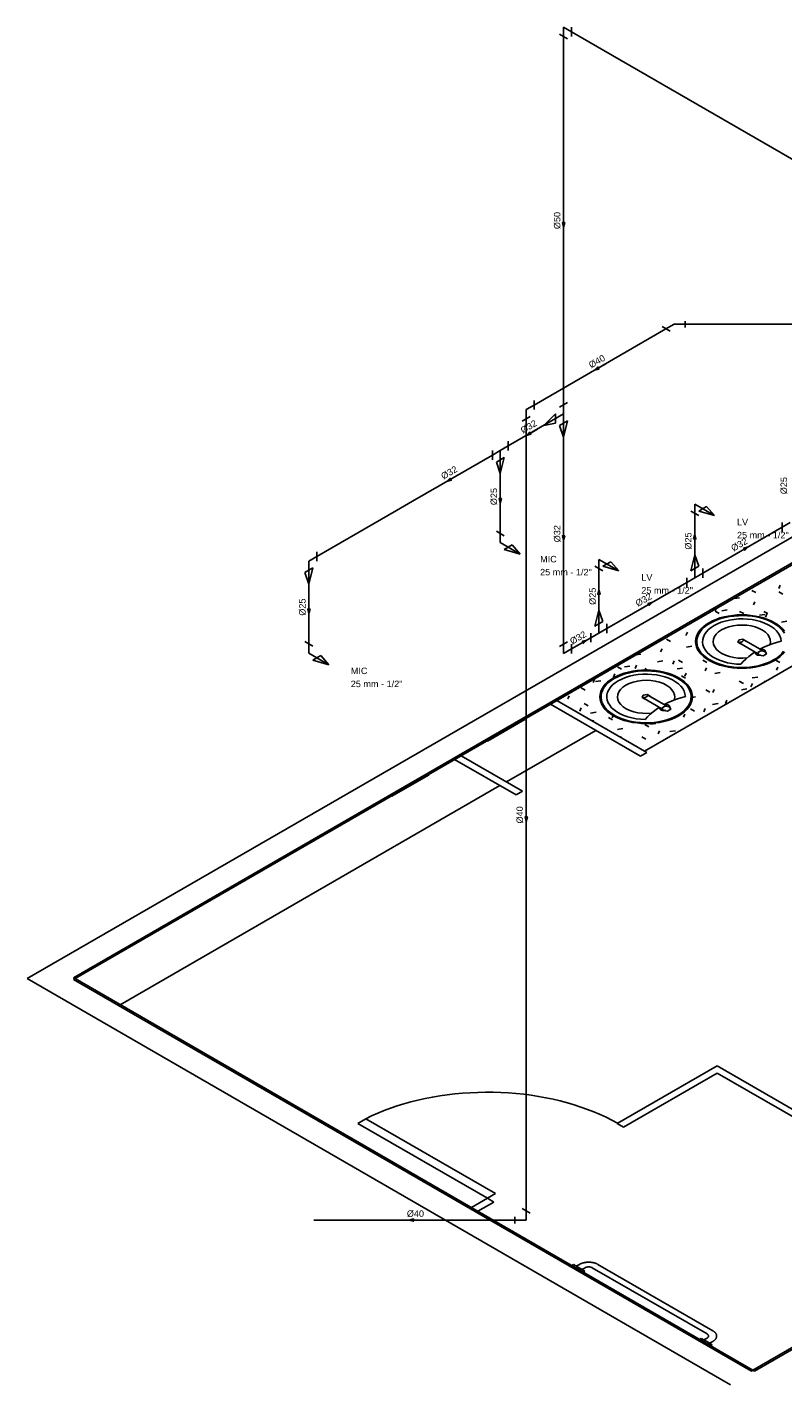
# Model space of a CAD drawing. Header units: metres. Extents: x -81 to 1042, y -541 to 334.
# Tile 1 of 130: x 348 to 361, y -540 to -515. Entities that reach past the tile are written whole.
import ezdxf
from ezdxf.enums import TextEntityAlignment as Align

# ---------------------------------------------------------------- set-up
doc = ezdxf.new("R2010")
doc.units = ezdxf.units.M
for name, color, linetype in [('AF-Conexões', 9, 'Continuous'), ('AF-Conexões_detalhe', 9, 'Continuous'), ('AF-Sentido_tubo', 9, 'Continuous'), ('AF-Textos_conexão', 7, 'Continuous'), ('AF-Textos_tubo', 7, 'Continuous'), ('AF-Tubos', 4, 'Continuous'), ('AF-Tubos_detalhe', 4, 'Continuous'), ('Arquitetura', 134, 'Continuous')]:
    doc.layers.add(name, color=color, linetype=linetype)
doc.styles.add('Arial', font='arial.ttf', dxfattribs={"height": 0.025})

msp = doc.modelspace()

# ---------------------------------------------------------------- linework, layer by layer
at = {"layer": 'AF-Conexões', "linetype": 'Continuous'}
for p, q in [((357.219, -515.325), (357.364, -515.409)), ((357.219, -515.325), (357.219, -515.492)), ((357.364, -515.325), (357.364, -515.492)), ((357.292, -515.534), (357.147, -515.45)), ((359.145, -520.828), (359, -520.744)), ((359.217, -520.703), (359.072, -520.786)), ((359.217, -520.703), (359.421, -520.703)), ((359.421, -520.644), (359.421, -520.762)), ((356.543, -522.246), (356.688, -522.163)), ((356.543, -522.246), (356.543, -522.413)), ((356.688, -522.08), (356.688, -522.246)), ((357.292, -522.117), (357.147, -522.2)), ((357.219, -522.325), (357.219, -522.159)), ((356.615, -522.371), (356.471, -522.455)), ((357.075, -522.325), (356.859, -522.534)), ((357.075, -522.492), (356.859, -522.534)), ((357.075, -522.325), (357.075, -522.492)), ((357.219, -522.325), (357.075, -522.409)), ((357.292, -522.45), (357.147, -522.534)), ((357.147, -522.534), (357.219, -522.742)), ((357.219, -522.325), (357.219, -522.492)), ((357.292, -522.45), (357.219, -522.742)), ((355.93, -522.987), (355.93, -523.154)), ((356.074, -522.987), (355.93, -523.07)), ((356.074, -522.987), (356.218, -522.904)), ((356.074, -522.987), (356.074, -523.154)), ((356.218, -522.82), (356.218, -522.987)), ((356.002, -523.195), (356.146, -523.112)), ((356.002, -523.195), (356.074, -523.404)), ((356.146, -523.112), (356.074, -523.404)), ((352.61, -524.987), (352.754, -524.904)), ((352.61, -524.987), (352.61, -525.154)), ((352.754, -524.82), (352.754, -524.987)), ((352.538, -525.195), (352.682, -525.112)), ((352.538, -525.195), (352.61, -525.404)), ((352.682, -525.112), (352.61, -525.404)), ((357.292, -526.45), (357.147, -526.534)), ((357.219, -526.659), (357.219, -526.492)), ((357.219, -526.659), (357.364, -526.575)), ((357.364, -526.492), (357.364, -526.659)), ((356.615, -536.788), (356.471, -536.705)), ((356.543, -536.913), (356.543, -536.746)), ((356.339, -536.972), (356.339, -536.854)), ((356.543, -536.913), (356.339, -536.913))]:
    msp.add_line(p, q, dxfattribs=at)
at = {"layer": 'AF-Conexões_detalhe', "linetype": 'Continuous'}
for p, q in [((359.591, -523.957), (359.591, -524.124)), ((359.591, -523.957), (359.952, -524.165)), ((359.664, -524.082), (359.808, -523.999)), ((359.808, -523.999), (359.952, -524.165)), ((359.664, -524.165), (359.519, -524.082)), ((359.664, -524.082), (359.952, -524.165)), ((356.146, -524.528), (356.002, -524.445)), ((356.074, -524.653), (356.074, -524.487)), ((361.177, -524.289), (361.177, -524.456)), ((361.321, -524.289), (361.177, -524.372)), ((356.074, -524.653), (356.435, -524.862)), ((356.146, -524.778), (356.29, -524.695)), ((356.29, -524.695), (356.435, -524.862)), ((356.146, -524.778), (356.435, -524.862)), ((357.859, -524.957), (357.859, -525.124)), ((357.859, -524.957), (358.22, -525.165)), ((357.932, -525.082), (358.076, -524.999)), ((358.076, -524.999), (358.22, -525.165)), ((359.519, -525.165), (359.591, -524.874)), ((359.664, -525.082), (359.591, -524.874)), ((357.932, -525.165), (357.787, -525.082)), ((357.932, -525.082), (358.22, -525.165)), ((359.664, -525.082), (359.519, -525.165)), ((359.591, -525.29), (359.591, -525.124)), ((359.591, -525.29), (359.736, -525.207)), ((359.736, -525.124), (359.736, -525.29)), ((359.447, -525.29), (359.447, -525.457)), ((359.591, -525.29), (359.447, -525.374)), ((357.787, -526.165), (357.859, -525.874)), ((357.932, -526.082), (357.859, -525.874)), ((357.932, -526.082), (357.787, -526.165)), ((357.859, -526.29), (357.859, -526.124)), ((357.859, -526.29), (358.004, -526.207)), ((358.004, -526.124), (358.004, -526.29)), ((352.682, -526.528), (352.538, -526.445)), ((352.61, -526.653), (352.61, -526.487)), ((357.715, -526.29), (357.715, -526.457)), ((357.859, -526.29), (357.715, -526.374)), ((352.61, -526.653), (352.971, -526.862)), ((352.682, -526.778), (352.826, -526.695)), ((352.826, -526.695), (352.971, -526.862)), ((352.682, -526.778), (352.971, -526.862))]:
    msp.add_line(p, q, dxfattribs=at)
at = {"layer": 'AF-Sentido_tubo'}
for points in [[(357.219, -518.943), (357.241, -518.863), (357.198, -518.863)], [(357.778, -521.533), (357.859, -521.512), (357.837, -521.474)], [(356.545, -522.715), (356.625, -522.693), (356.604, -522.656)], [(355.106, -523.546), (355.186, -523.524), (355.165, -523.487)], [(356.074, -523.938), (356.095, -523.857), (356.052, -523.857)], [(359.591, -524.506), (359.57, -524.586), (359.613, -524.586)], [(357.219, -524.61), (357.241, -524.529), (357.198, -524.529)], [(360.558, -524.731), (360.478, -524.752), (360.499, -524.79)], [(357.859, -525.506), (357.838, -525.586), (357.881, -525.586)], [(358.827, -525.731), (358.747, -525.753), (358.768, -525.79)], [(352.61, -525.938), (352.631, -525.857), (352.588, -525.857)], [(357.641, -526.416), (357.561, -526.437), (357.582, -526.475)], [(356.543, -529.697), (356.565, -529.617), (356.522, -529.617)], [(354.421, -536.913), (354.501, -536.934), (354.501, -536.891)]]:
    msp.add_lwpolyline(points, close=True, dxfattribs=at)
for points in [[(357.219, -518.708), (357.219, -518.943)], [(357.982, -521.416), (357.778, -521.533)], [(356.749, -522.597), (356.545, -522.715)], [(355.31, -523.428), (355.106, -523.546)], [(356.074, -523.702), (356.074, -523.938)], [(357.219, -524.374), (357.219, -524.61)], [(359.591, -524.741), (359.591, -524.506)], [(360.354, -524.849), (360.558, -524.731)], [(352.61, -525.702), (352.61, -525.938)], [(357.859, -525.741), (357.859, -525.506)], [(358.624, -525.849), (358.827, -525.731)], [(357.437, -526.533), (357.641, -526.416)], [(356.543, -529.462), (356.543, -529.697)], [(354.656, -536.913), (354.421, -536.913)]]:
    msp.add_lwpolyline(points, dxfattribs=at)
at = {"layer": 'AF-Tubos'}
for p, q in [((366.951, -520.944), (357.364, -515.409)), ((357.219, -515.492), (357.219, -522.159)), ((359.072, -520.786), (356.688, -522.163)), ((364.539, -520.703), (359.383, -520.703)), ((357.075, -522.409), (356.218, -522.904)), ((356.543, -522.413), (356.543, -536.746)), ((357.219, -522.492), (357.219, -526.492)), ((355.93, -523.07), (354.486, -523.904)), ((354.342, -523.987), (354.197, -524.07)), ((354.342, -523.987), (354.486, -523.904)), ((354.197, -524.07), (352.754, -524.904)), ((356.377, -536.913), (352.7, -536.913))]:
    msp.add_line(p, q, dxfattribs=at)
at = {"layer": 'AF-Tubos_detalhe'}
for p, q in [((356.074, -523.154), (356.074, -524.487)), ((359.591, -525.124), (359.591, -524.124)), ((359.736, -525.207), (361.177, -524.372)), ((352.61, -525.154), (352.61, -526.487)), ((357.859, -526.124), (357.859, -525.124)), ((358.004, -526.207), (359.447, -525.374)), ((357.364, -526.576), (357.715, -526.373))]:
    msp.add_line(p, q, dxfattribs=at)
at = {"layer": 'Arquitetura'}
for p, q in [((367.459, -521.027), (347.512, -532.543)), ((348.349, -532.527), (367.43, -521.51)), ((348.378, -532.543), (367.459, -521.527)), ((358.684, -528.427), (369.047, -522.443)), ((360.999, -525.223), (361.029, -525.24)), ((361.14, -525.424), (361.114, -525.481)), ((360.303, -525.667), (360.401, -525.652)), ((360.697, -525.558), (360.624, -525.517)), ((360.68, -525.723), (360.654, -525.781)), ((361.184, -525.587), (361.113, -525.545)), ((359.917, -525.848), (359.946, -525.865)), ((359.982, -525.844), (359.962, -525.886)), ((360.036, -525.937), (359.964, -525.895)), ((360.084, -525.887), (360.182, -525.872)), ((360.478, -525.938), (360.405, -525.897)), ((360.763, -525.967), (360.861, -525.952)), ((360.916, -525.938), (360.844, -525.897)), ((360.899, -525.943), (360.873, -526)), ((361.163, -526.091), (361.261, -526.076)), ((358.834, -526.473), (358.864, -526.49)), ((359.153, -526.44), (359.08, -526.398)), ((359.461, -526.274), (359.434, -526.332)), ((360.379, -526.456), (360.729, -526.658)), ((360.466, -526.406), (360.816, -526.608)), ((358.526, -526.684), (358.617, -526.67)), ((359, -526.574), (358.974, -526.631)), ((359.441, -526.542), (359.539, -526.527)), ((358.269, -526.943), (358.197, -526.902)), ((358.319, -526.902), (358.417, -526.887)), ((358.54, -526.873), (358.514, -526.931)), ((358.738, -526.961), (358.691, -526.933)), ((358.918, -526.809), (359.016, -526.793)), ((359.22, -526.793), (359.194, -526.85)), ((359.274, -526.939), (359.373, -526.924)), ((359.372, -526.82), (359.299, -526.778)), ((359.814, -526.822), (359.741, -526.78)), ((359.805, -526.916), (359.779, -526.972)), ((361.133, -526.823), (361.061, -526.782)), ((361.095, -526.905), (361.069, -526.962)), ((357.752, -527.098), (357.781, -527.115)), ((357.781, -527.125), (357.755, -527.182)), ((357.795, -527.168), (357.894, -527.152)), ((358.148, -527.027), (358.121, -527.085)), ((359.424, -527.103), (359.352, -527.062)), ((359.439, -527.015), (359.412, -527.072)), ((359.954, -527.02), (360.053, -527.004)), ((360.472, -527.202), (360.399, -527.16)), ((360.635, -527.205), (360.609, -527.262)), ((360.634, -527.1), (360.732, -527.085)), ((360.858, -527.172), (360.841, -527.162)), ((357.321, -527.424), (357.294, -527.482)), ((357.608, -527.322), (357.536, -527.28)), ((358.648, -527.456), (358.998, -527.658)), ((358.734, -527.406), (359.084, -527.608)), ((359.548, -527.453), (359.609, -527.444)), ((359.863, -527.357), (359.79, -527.315)), ((359.944, -527.311), (359.917, -527.367)), ((360.438, -527.316), (360.536, -527.3)), ((358.611, -528.518), (356.98, -527.577)), ((357.095, -527.51), (358.727, -528.452)), ((357.54, -527.644), (357.514, -527.701)), ((357.663, -527.607), (357.591, -527.565)), ((359.589, -527.705), (359.516, -527.663)), ((359.783, -527.657), (359.757, -527.713)), ((359.914, -527.582), (360.014, -527.567)), ((360.174, -527.505), (360.149, -527.562)), ((355.84, -528.243), (356.519, -527.852)), ((356.669, -527.723), (356.699, -527.74)), ((357.709, -527.737), (357.808, -527.722)), ((357.759, -527.866), (357.749, -527.887)), ((358.102, -527.86), (358.029, -527.818)), ((358.118, -527.783), (358.099, -527.825)), ((358.763, -527.988), (358.691, -527.947)), ((358.792, -527.941), (358.891, -527.926)), ((359.415, -527.756), (359.389, -527.812)), ((357.8, -528.05), (356.184, -528.983)), ((358.193, -528.034), (358.291, -528.018)), ((358.263, -528.163), (358.255, -528.18)), ((358.705, -528.208), (358.633, -528.167)), ((358.955, -528.056), (358.929, -528.112)), ((359.144, -528.072), (359.244, -528.057)), ((355.587, -528.348), (355.615, -528.365)), ((358.727, -528.452), (358.611, -528.518)), ((356.359, -529.218), (355.248, -528.577)), ((355.364, -528.51), (356.475, -529.152)), ((354.109, -529.243), (354.786, -528.852)), ((356.068, -529.05), (349.198, -533.017)), ((356.475, -529.152), (356.359, -529.218)), ((360.675, -539.643), (375.889, -530.86)), ((347.512, -532.543), (360.242, -539.893)), ((348.378, -532.543), (348.349, -532.527)), ((348.349, -532.56), (348.378, -532.543)), ((360.618, -539.643), (348.349, -532.56)), ((360.646, -539.627), (348.378, -532.543)), ((349.371, -533.151), (349.4, -533.134)), ((350.454, -533.776), (350.483, -533.759)), ((359.997, -534.118), (358.187, -535.163)), ((358.302, -535.23), (359.997, -534.252)), ((361.44, -534.952), (359.997, -534.118)), ((359.997, -534.252), (364.976, -537.127)), ((351.536, -534.401), (351.565, -534.384)), ((352.619, -535.026), (352.648, -535.009)), ((353.493, -535.163), (353.64, -535.078)), ((355.987, -536.433), (353.64, -535.078)), ((355.84, -536.518), (353.493, -535.163)), ((358.187, -535.163), (358.302, -535.23)), ((353.701, -535.651), (353.73, -535.634)), ((354.784, -536.276), (354.813, -536.259)), ((355.84, -536.518), (355.551, -536.685)), ((355.84, -536.518), (355.987, -536.433)), ((355.955, -536.585), (355.84, -536.518)), ((355.667, -536.752), (355.955, -536.585)), ((355.867, -536.901), (355.895, -536.884)), ((364.976, -537.127), (360.646, -539.627)), ((356.949, -537.526), (356.978, -537.509)), ((357.399, -537.718), (357.37, -537.735)), ((357.399, -537.718), (357.499, -537.777)), ((357.505, -537.713), (357.448, -537.747)), ((357.499, -537.777), (357.601, -537.835)), ((357.508, -537.712), (357.505, -537.713)), ((357.514, -537.708), (357.508, -537.712)), ((357.521, -537.705), (357.514, -537.708)), ((357.529, -537.702), (357.521, -537.705)), ((357.536, -537.698), (357.529, -537.702)), ((357.544, -537.696), (357.536, -537.698)), ((357.553, -537.692), (357.544, -537.696)), ((357.552, -537.807), (357.609, -537.773)), ((357.56, -537.69), (357.553, -537.692)), ((357.569, -537.687), (357.56, -537.69)), ((357.578, -537.685), (357.569, -537.687)), ((357.586, -537.683), (357.578, -537.685)), ((357.595, -537.681), (357.586, -537.683)), ((357.604, -537.679), (357.595, -537.681)), ((357.614, -537.677), (357.604, -537.679)), ((357.609, -537.773), (357.612, -537.772)), ((357.612, -537.772), (357.614, -537.771)), ((357.623, -537.677), (357.614, -537.677)), ((357.614, -537.771), (357.618, -537.769)), ((357.618, -537.769), (357.62, -537.768)), ((357.62, -537.768), (357.624, -537.767)), ((357.632, -537.676), (357.623, -537.677)), ((357.624, -537.767), (357.626, -537.766)), ((357.626, -537.766), (357.629, -537.765)), ((357.629, -537.765), (357.633, -537.764)), ((357.641, -537.675), (357.632, -537.676)), ((357.633, -537.764), (357.636, -537.763)), ((357.636, -537.763), (357.639, -537.762)), ((357.639, -537.762), (357.643, -537.762)), ((357.65, -537.674), (357.641, -537.675)), ((357.643, -537.762), (357.646, -537.761)), ((357.646, -537.761), (357.649, -537.76)), ((357.649, -537.76), (357.653, -537.76)), ((357.66, -537.673), (357.65, -537.674)), ((357.653, -537.76), (357.656, -537.759)), ((357.656, -537.759), (357.66, -537.759)), ((357.669, -537.673), (357.66, -537.673)), ((357.66, -537.759), (357.664, -537.758)), ((357.664, -537.758), (357.667, -537.758)), ((357.667, -537.758), (357.671, -537.758)), ((357.679, -537.673), (357.669, -537.673)), ((357.671, -537.758), (357.674, -537.758)), ((357.674, -537.758), (357.678, -537.758)), ((357.678, -537.758), (357.681, -537.758)), ((357.689, -537.674), (357.679, -537.673)), ((357.681, -537.758), (357.685, -537.759)), ((357.685, -537.759), (357.689, -537.759)), ((357.698, -537.674), (357.689, -537.674)), ((357.689, -537.759), (357.692, -537.759)), ((357.692, -537.759), (357.695, -537.76)), ((357.695, -537.76), (357.699, -537.761)), ((357.707, -537.675), (357.698, -537.674)), ((357.699, -537.761), (357.703, -537.761)), ((357.703, -537.761), (357.706, -537.762)), ((357.706, -537.762), (357.709, -537.762)), ((357.717, -537.676), (357.707, -537.675)), ((357.709, -537.762), (357.713, -537.763)), ((357.713, -537.763), (357.715, -537.764)), ((357.715, -537.764), (357.719, -537.766)), ((357.726, -537.677), (357.717, -537.676)), ((357.719, -537.766), (357.722, -537.767)), ((357.722, -537.767), (357.724, -537.767)), ((357.724, -537.767), (357.728, -537.769)), ((357.735, -537.678), (357.726, -537.677)), ((357.728, -537.769), (357.73, -537.77)), ((357.73, -537.77), (357.734, -537.772)), ((357.734, -537.772), (357.736, -537.773)), ((357.744, -537.68), (357.735, -537.678)), ((357.736, -537.773), (359.815, -538.973)), ((357.736, -537.773), (357.736, -537.773)), ((357.753, -537.682), (357.744, -537.68)), ((357.762, -537.683), (357.753, -537.682)), ((357.771, -537.686), (357.762, -537.683)), ((357.779, -537.688), (357.771, -537.686)), ((357.788, -537.691), (357.779, -537.688)), ((357.796, -537.693), (357.788, -537.691)), ((357.804, -537.696), (357.796, -537.693)), ((357.812, -537.699), (357.804, -537.696)), ((357.819, -537.702), (357.812, -537.699)), ((357.826, -537.706), (357.819, -537.702)), ((357.834, -537.71), (357.826, -537.706)), ((357.84, -537.713), (357.834, -537.71)), ((359.919, -538.913), (357.84, -537.713)), ((357.572, -537.852), (357.601, -537.835)), ((358.032, -538.151), (358.06, -538.134)), ((359.114, -538.776), (359.143, -538.759)), ((359.815, -538.973), (359.818, -538.975)), ((359.818, -538.975), (359.819, -538.977)), ((359.819, -538.977), (359.822, -538.978)), ((359.822, -538.978), (359.824, -538.98)), ((359.824, -538.98), (359.826, -538.982)), ((359.826, -538.982), (359.829, -538.983)), ((359.829, -538.983), (359.83, -538.985)), ((359.83, -538.985), (359.832, -538.987)), ((359.832, -538.987), (359.834, -538.989)), ((359.834, -538.989), (359.834, -538.991)), ((359.834, -538.991), (359.836, -538.992)), ((359.836, -538.992), (359.837, -538.994)), ((359.837, -538.994), (359.838, -538.997)), ((359.838, -538.997), (359.839, -538.998)), ((359.839, -538.998), (359.839, -539.001)), ((359.839, -539.001), (359.84, -539.002)), ((359.84, -539.002), (359.841, -539.005)), ((359.841, -539.015), (359.84, -539.017)), ((359.84, -539.017), (359.84, -539.019)), ((359.841, -539.005), (359.841, -539.007)), ((359.841, -539.007), (359.841, -539.009)), ((359.841, -539.009), (359.841, -539.011)), ((359.841, -539.011), (359.841, -539.013)), ((359.841, -539.013), (359.841, -539.015)), ((359.921, -538.914), (359.919, -538.913)), ((359.927, -538.918), (359.921, -538.914)), ((359.934, -538.922), (359.927, -538.918)), ((359.939, -538.927), (359.934, -538.922)), ((359.945, -538.932), (359.939, -538.927)), ((359.95, -538.936), (359.945, -538.932)), ((359.955, -538.941), (359.95, -538.936)), ((359.96, -538.945), (359.955, -538.941)), ((359.964, -538.95), (359.96, -538.945)), ((359.968, -538.955), (359.964, -538.95)), ((359.972, -538.96), (359.968, -538.955)), ((359.975, -538.965), (359.972, -538.96)), ((359.978, -538.971), (359.975, -538.965)), ((359.98, -538.976), (359.978, -538.971)), ((359.983, -538.981), (359.98, -538.976)), ((359.984, -538.987), (359.983, -538.981)), ((359.986, -538.992), (359.984, -538.987)), ((359.987, -538.997), (359.986, -538.992)), ((359.988, -539.002), (359.987, -538.997)), ((359.989, -539.008), (359.988, -539.002)), ((359.988, -539.013), (359.989, -539.008)), ((359.988, -539.019), (359.988, -539.013)), ((359.708, -539.052), (359.679, -539.068)), ((359.708, -539.052), (359.809, -539.11)), ((359.815, -539.047), (359.757, -539.08)), ((359.809, -539.11), (359.91, -539.168)), ((359.818, -539.045), (359.815, -539.047)), ((359.815, -539.047), (359.815, -539.047)), ((359.82, -539.043), (359.818, -539.045)), ((359.823, -539.042), (359.82, -539.043)), ((359.824, -539.04), (359.823, -539.042)), ((359.827, -539.038), (359.824, -539.04)), ((359.829, -539.037), (359.827, -539.038)), ((359.83, -539.035), (359.829, -539.037)), ((359.832, -539.033), (359.83, -539.035)), ((359.834, -539.031), (359.832, -539.033)), ((359.835, -539.029), (359.834, -539.031)), ((359.836, -539.027), (359.835, -539.029)), ((359.838, -539.025), (359.836, -539.027)), ((359.839, -539.023), (359.838, -539.025)), ((359.84, -539.019), (359.839, -539.021)), ((359.839, -539.021), (359.839, -539.023)), ((359.861, -539.14), (359.919, -539.107)), ((359.881, -539.185), (359.91, -539.168)), ((359.919, -539.107), (359.925, -539.102)), ((359.925, -539.102), (359.932, -539.099)), ((359.932, -539.099), (359.938, -539.094)), ((359.938, -539.094), (359.944, -539.09)), ((359.944, -539.09), (359.949, -539.086)), ((359.949, -539.086), (359.954, -539.081)), ((359.954, -539.081), (359.959, -539.077)), ((359.959, -539.077), (359.963, -539.072)), ((359.963, -539.072), (359.967, -539.067)), ((359.967, -539.067), (359.971, -539.062)), ((359.971, -539.062), (359.974, -539.057)), ((359.974, -539.057), (359.977, -539.052)), ((359.977, -539.052), (359.98, -539.046)), ((359.98, -539.046), (359.982, -539.041)), ((359.982, -539.041), (359.984, -539.035)), ((359.984, -539.035), (359.986, -539.03)), ((359.986, -539.03), (359.987, -539.024)), ((359.987, -539.024), (359.988, -539.019)), ((360.197, -539.401), (360.225, -539.384)), ((360.646, -539.627), (360.618, -539.643)), ((360.675, -539.643), (360.646, -539.627)), ((360.696, -539.598), (360.725, -539.615))]:
    msp.add_line(p, q, dxfattribs=at)
for points in [[(361.036, -526.102), (360.975, -526.07), (360.909, -526.042), (360.839, -526.017), (360.764, -525.997), (360.687, -525.981), (360.608, -525.97), (360.526, -525.962), (360.444, -525.96), (360.362, -525.962), (360.281, -525.97), (360.201, -525.981), (360.124, -525.997), (360.049, -526.017), (359.979, -526.042), (359.914, -526.07), (359.853, -526.102), (359.797, -526.137), (359.749, -526.175), (359.706, -526.216), (359.671, -526.258), (359.644, -526.303), (359.624, -526.349), (359.611, -526.396), (359.608, -526.443), (359.611, -526.491), (359.624, -526.537), (359.644, -526.584), (359.671, -526.628), (359.706, -526.672), (359.749, -526.712), (359.797, -526.75), (359.853, -526.785)], [(361.215, -526.292), (361.184, -526.247), (361.146, -526.205), (361.101, -526.165), (361.049, -526.128), (360.99, -526.094), (360.926, -526.064), (360.858, -526.038), (360.784, -526.016), (360.708, -525.998), (360.629, -525.985), (360.547, -525.977), (360.465, -525.973), (360.383, -525.975), (360.3, -525.981), (360.22, -525.992), (360.142, -526.007), (360.067, -526.027), (359.996, -526.051), (359.929, -526.079), (359.869, -526.111)], [(359.869, -526.111), (359.813, -526.147), (359.764, -526.185), (359.722, -526.226), (359.688, -526.269), (359.661, -526.314), (359.643, -526.361), (359.632, -526.407), (359.63, -526.456), (359.636, -526.503), (359.651, -526.55), (359.674, -526.596), (359.704, -526.64), (359.742, -526.682), (359.788, -526.722), (359.84, -526.759), (359.899, -526.792), (359.962, -526.822), (360.031, -526.849), (360.104, -526.871), (360.181, -526.888), (360.26, -526.902), (360.341, -526.91), (360.424, -526.913), (360.506, -526.912), (360.588, -526.907), (360.669, -526.896), (360.746, -526.88), (360.821, -526.86), (360.893, -526.836), (360.959, -526.808), (361.02, -526.776)], [(359.942, -526.153), (359.887, -526.189), (359.839, -526.228), (359.8, -526.271), (359.769, -526.315), (359.748, -526.362), (359.736, -526.408), (359.734, -526.457), (359.741, -526.504), (359.759, -526.551), (359.785, -526.597), (359.82, -526.64), (359.864, -526.681), (359.916, -526.717), (359.974, -526.752), (360.04, -526.781), (360.111, -526.806), (360.186, -526.826), (360.265, -526.841), (360.347, -526.85), (360.429, -526.853)], [(360.954, -526.5), (360.963, -526.452), (360.959, -526.405), (360.942, -526.358), (360.912, -526.314), (360.871, -526.272), (360.819, -526.236), (360.757, -526.204), (360.688, -526.178), (360.612, -526.16), (360.532, -526.148), (360.449, -526.144), (360.367, -526.147), (360.287, -526.158), (360.21, -526.176), (360.14, -526.201), (360.077, -526.232), (360.024, -526.267), (359.981, -526.308), (359.949, -526.352), (359.931, -526.399), (359.925, -526.447), (359.933, -526.494), (359.953, -526.54), (359.986, -526.584), (360.03, -526.624), (360.084, -526.66), (360.149, -526.69), (360.22, -526.713), (360.297, -526.731), (360.378, -526.741), (360.46, -526.743), (360.542, -526.737)], [(361.154, -526.435), (361.148, -526.387), (361.132, -526.34), (361.106, -526.295), (361.072, -526.251), (361.029, -526.21), (360.978, -526.172), (360.919, -526.138), (360.854, -526.108), (360.784, -526.083), (360.709, -526.062), (360.63, -526.047), (360.549, -526.037), (360.467, -526.033), (360.384, -526.035), (360.302, -526.042), (360.222, -526.054), (360.144, -526.072), (360.072, -526.094), (360.004, -526.122), (359.942, -526.153)], [(361.218, -526.258), (361.183, -526.216), (361.14, -526.175), (361.091, -526.137), (361.036, -526.102)], [(360.394, -526.414), (360.375, -526.455), (360.428, -526.484)], [(360.379, -526.456), (360.384, -526.458), (360.389, -526.459), (360.394, -526.46), (360.399, -526.46), (360.405, -526.46), (360.41, -526.459), (360.414, -526.458), (360.419, -526.457), (360.423, -526.456), (360.427, -526.455), (360.43, -526.454), (360.433, -526.452), (360.436, -526.452), (360.439, -526.451), (360.441, -526.449), (360.444, -526.448), (360.446, -526.447), (360.448, -526.446), (360.45, -526.444), (360.452, -526.443), (360.454, -526.442), (360.456, -526.44), (360.459, -526.438), (360.46, -526.437), (360.463, -526.435), (360.464, -526.433), (360.466, -526.431), (360.468, -526.429), (360.469, -526.427), (360.471, -526.423), (360.473, -526.421), (360.473, -526.417), (360.473, -526.415), (360.472, -526.412), (360.469, -526.408), (360.466, -526.406)], [(360.514, -526.434), (360.464, -526.403), (360.394, -526.414)], [(361.154, -526.435), (361.072, -526.459), (360.992, -526.486), (360.915, -526.515), (360.842, -526.547), (360.772, -526.582)], [(359.853, -526.785), (359.914, -526.817), (359.979, -526.845), (360.049, -526.87), (360.124, -526.89), (360.201, -526.906), (360.281, -526.917), (360.362, -526.924), (360.444, -526.927), (360.526, -526.924), (360.608, -526.917), (360.687, -526.906), (360.764, -526.89), (360.839, -526.87), (360.909, -526.845), (360.975, -526.817), (361.036, -526.785), (361.091, -526.75), (361.14, -526.712), (361.183, -526.672), (361.218, -526.628)], [(360.685, -526.632), (360.624, -526.673), (360.569, -526.716), (360.517, -526.76), (360.471, -526.806), (360.429, -526.853)], [(360.695, -526.646), (360.694, -526.651), (360.694, -526.656), (360.694, -526.662), (360.696, -526.667), (360.699, -526.672), (360.704, -526.676), (360.71, -526.68)], [(360.71, -526.68), (360.718, -526.684), (360.725, -526.687), (360.734, -526.688), (360.744, -526.69), (360.753, -526.69), (360.762, -526.69), (360.77, -526.689), (360.779, -526.688), (360.786, -526.687), (360.794, -526.685)], [(360.869, -526.622), (360.79, -526.61), (360.733, -526.643), (360.754, -526.688)], [(360.754, -526.688), (360.833, -526.701), (360.89, -526.667), (360.869, -526.622)], [(360.854, -526.597), (360.848, -526.593), (360.839, -526.591), (360.83, -526.589), (360.821, -526.587), (360.813, -526.587), (360.804, -526.587), (360.794, -526.588)], [(360.863, -526.645), (360.865, -526.641), (360.868, -526.637), (360.869, -526.632), (360.871, -526.627), (360.871, -526.622), (360.87, -526.617), (360.869, -526.611), (360.865, -526.606), (360.86, -526.601), (360.854, -526.597)], [(361.02, -526.776), (361.075, -526.741), (361.124, -526.702), (361.166, -526.661), (361.201, -526.618)], [(359.304, -527.102), (359.243, -527.07), (359.177, -527.042), (359.107, -527.017), (359.033, -526.997), (358.955, -526.981), (358.875, -526.97), (358.794, -526.962), (358.712, -526.96), (358.63, -526.962), (358.549, -526.97), (358.469, -526.981), (358.392, -526.997), (358.318, -527.017), (358.247, -527.042), (358.181, -527.07), (358.12, -527.102), (358.065, -527.137), (358.016, -527.175), (357.974, -527.216), (357.939, -527.258), (357.911, -527.303), (357.891, -527.349), (357.879, -527.396), (357.875, -527.443), (357.879, -527.491), (357.891, -527.537), (357.911, -527.584), (357.939, -527.628), (357.974, -527.672), (358.016, -527.712), (358.065, -527.75), (358.12, -527.785)], [(359.289, -527.776), (359.344, -527.741), (359.392, -527.702), (359.434, -527.661), (359.469, -527.618), (359.495, -527.572), (359.514, -527.527), (359.524, -527.479), (359.526, -527.432), (359.52, -527.384), (359.505, -527.337), (359.483, -527.292), (359.453, -527.247), (359.414, -527.205), (359.369, -527.165), (359.317, -527.128), (359.259, -527.094), (359.194, -527.064), (359.125, -527.038), (359.052, -527.016), (358.975, -526.998), (358.896, -526.985), (358.815, -526.977), (358.733, -526.973), (358.65, -526.975), (358.569, -526.981), (358.488, -526.992), (358.41, -527.007), (358.335, -527.027), (358.264, -527.051), (358.198, -527.079), (358.136, -527.111)], [(358.136, -527.111), (358.081, -527.147), (358.032, -527.185), (357.99, -527.226), (357.956, -527.269), (357.929, -527.314), (357.91, -527.361), (357.9, -527.407), (357.898, -527.456), (357.904, -527.503), (357.919, -527.55), (357.941, -527.596), (357.972, -527.64), (358.01, -527.682), (358.056, -527.722), (358.108, -527.759), (358.166, -527.792), (358.23, -527.822), (358.299, -527.849), (358.372, -527.871), (358.449, -527.888), (358.528, -527.902), (358.609, -527.91), (358.692, -527.913), (358.774, -527.912), (358.856, -527.907), (358.936, -527.896), (359.014, -527.88), (359.089, -527.86), (359.16, -527.836), (359.227, -527.808), (359.289, -527.776)], [(358.209, -527.153), (358.154, -527.189), (358.107, -527.228), (358.068, -527.271), (358.037, -527.315), (358.016, -527.362), (358.004, -527.408), (358.002, -527.457), (358.009, -527.504), (358.026, -527.551), (358.053, -527.597), (358.089, -527.64), (358.132, -527.681), (358.184, -527.717), (358.243, -527.752), (358.308, -527.781), (358.379, -527.806), (358.454, -527.826), (358.534, -527.841), (358.614, -527.85), (358.697, -527.853)], [(358.12, -527.785), (358.181, -527.817), (358.247, -527.845), (358.318, -527.87), (358.392, -527.89), (358.469, -527.906), (358.549, -527.917), (358.63, -527.924), (358.712, -527.927), (358.794, -527.924), (358.875, -527.917), (358.955, -527.906), (359.033, -527.89), (359.107, -527.87), (359.177, -527.845), (359.243, -527.817), (359.304, -527.785), (359.359, -527.75), (359.408, -527.712), (359.45, -527.672), (359.485, -527.628), (359.513, -527.584), (359.533, -527.537), (359.545, -527.491), (359.549, -527.443), (359.545, -527.396), (359.533, -527.349), (359.513, -527.303), (359.485, -527.258), (359.45, -527.216), (359.408, -527.175), (359.359, -527.137), (359.304, -527.102)], [(359.222, -527.5), (359.231, -527.452), (359.227, -527.405), (359.21, -527.358), (359.18, -527.314), (359.139, -527.272), (359.087, -527.236), (359.025, -527.204), (358.955, -527.178), (358.879, -527.16), (358.799, -527.148), (358.718, -527.144), (358.635, -527.147), (358.554, -527.158), (358.479, -527.176), (358.408, -527.201), (358.345, -527.232), (358.292, -527.267), (358.249, -527.308), (358.218, -527.352), (358.199, -527.399), (358.194, -527.447), (358.2, -527.494), (358.221, -527.54), (358.254, -527.584), (358.298, -527.624), (358.353, -527.66), (358.417, -527.69), (358.488, -527.713), (358.565, -527.731), (358.645, -527.741), (358.728, -527.743), (358.81, -527.737)], [(359.423, -527.435), (359.416, -527.387), (359.4, -527.34), (359.374, -527.295), (359.339, -527.251), (359.297, -527.21), (359.245, -527.172), (359.188, -527.138), (359.123, -527.108), (359.052, -527.083), (358.977, -527.062), (358.899, -527.047), (358.818, -527.037), (358.735, -527.033), (358.652, -527.035), (358.57, -527.042), (358.489, -527.054), (358.413, -527.072), (358.339, -527.094), (358.272, -527.122), (358.209, -527.153)], [(358.661, -527.414), (358.643, -527.455), (358.696, -527.484)], [(358.648, -527.456), (358.652, -527.458), (358.657, -527.459), (358.662, -527.46), (358.668, -527.46), (358.673, -527.46), (358.678, -527.459), (358.683, -527.458), (358.687, -527.457), (358.691, -527.456), (358.694, -527.455), (358.698, -527.454), (358.701, -527.452), (358.704, -527.452), (358.706, -527.451), (358.709, -527.449), (358.711, -527.448), (358.714, -527.447), (358.716, -527.446), (358.718, -527.444), (358.72, -527.443), (358.722, -527.442), (358.724, -527.44), (358.726, -527.438), (358.729, -527.437), (358.73, -527.435), (358.732, -527.433), (358.734, -527.431), (358.736, -527.429), (358.738, -527.427), (358.739, -527.423), (358.74, -527.421), (358.741, -527.417), (358.741, -527.415), (358.739, -527.412), (358.738, -527.408), (358.734, -527.406)], [(358.783, -527.434), (358.732, -527.403), (358.661, -527.414)], [(359.423, -527.435), (359.34, -527.459), (359.26, -527.486), (359.184, -527.515), (359.109, -527.547), (359.04, -527.582)], [(358.954, -527.632), (358.893, -527.673), (358.837, -527.716), (358.785, -527.76), (358.739, -527.806), (358.697, -527.853)], [(358.963, -527.646), (358.962, -527.651), (358.961, -527.656), (358.962, -527.662), (358.964, -527.667), (358.968, -527.672), (358.972, -527.676), (358.979, -527.68)], [(358.979, -527.68), (358.985, -527.684), (358.994, -527.687), (359.003, -527.688), (359.012, -527.69), (359.021, -527.69), (359.029, -527.69), (359.039, -527.689), (359.047, -527.688), (359.054, -527.687), (359.062, -527.685)], [(359.137, -527.622), (359.058, -527.61), (359, -527.643), (359.021, -527.688)], [(359.021, -527.688), (359.1, -527.701), (359.158, -527.667), (359.137, -527.622)], [(359.123, -527.597), (359.115, -527.593), (359.107, -527.591), (359.099, -527.589), (359.089, -527.587), (359.08, -527.587), (359.071, -527.587), (359.063, -527.588)], [(359.13, -527.645), (359.134, -527.641), (359.136, -527.637), (359.138, -527.632), (359.139, -527.627), (359.139, -527.622), (359.139, -527.617), (359.137, -527.611), (359.134, -527.606), (359.129, -527.601), (359.123, -527.597)], [(358.192, -535.161), (358.091, -535.105), (357.987, -535.052), (357.879, -535.001), (357.767, -534.953), (357.651, -534.908), (357.533, -534.866), (357.411, -534.826), (357.287, -534.79), (357.16, -534.756), (357.032, -534.726), (356.9, -534.698), (356.768, -534.674), (356.633, -534.653), (356.497, -534.636), (356.36, -534.622), (356.222, -534.611), (356.084, -534.603), (355.944, -534.599), (355.804, -534.598), (355.665, -534.601), (355.527, -534.607), (355.388, -534.616), (355.25, -534.628), (355.114, -534.644), (354.979, -534.664), (354.845, -534.686), (354.713, -534.712), (354.583, -534.741), (354.455, -534.772), (354.329, -534.807), (354.207, -534.846), (354.087, -534.887), (353.97, -534.931), (353.856, -534.977), (353.746, -535.027), (353.64, -535.078)]]:
    msp.add_lwpolyline(points, dxfattribs=at)

# ---------------------------------------------------------------- texts
at = {"layer": 'AF-Textos_conexão', "style": 'Arial'}
for s, height, p in [('LV', 0.1177, (360.357, -524.34)), ('25 mm - 1/2"', 0.11767, (360.357, -524.576)), ('MIC', 0.1177, (356.794, -525.01)), ('25 mm - 1/2"', 0.11767, (356.794, -525.246)), ('LV', 0.1177, (358.625, -525.34)), ('25 mm - 1/2"', 0.11767, (358.625, -525.576)), ('MIC', 0.1177, (353.368, -527.032)), ('25 mm - 1/2"', 0.11767, (353.368, -527.268))]:
    msp.add_text(s, height=height, dxfattribs=at).set_placement(p)
at = {"layer": 'AF-Textos_tubo', "style": 'Arial'}
for s, rotation, p in [('%%c50', 90, (357.161, -518.825)), ('%%c40', 30, (357.851, -521.424)), ('%%c32', 30, (356.617, -522.605)), ('%%c32', 30, (355.178, -523.436)), ('%%c25', 90, (361.262, -523.622)), ('%%c25', 90, (356.015, -523.82)), ('%%c32', 90, (357.161, -524.492)), ('%%c25', 90, (359.533, -524.624)), ('%%c32', 30.0662, (360.427, -524.739)), ('%%c25', 90, (357.801, -525.624)), ('%%c25', 90, (352.55, -525.82)), ('%%c32', 30, (358.696, -525.739)), ('%%c32', 29.9328, (357.51, -526.424)), ('%%c40', 90, (356.484, -529.58)), ('%%c40', 0, (354.538, -536.854))]:
    msp.add_text(s, height=0.1177, rotation=rotation, dxfattribs=at).set_placement(p, align=Align.CENTER)

doc.saveas('drawing.dxf')
